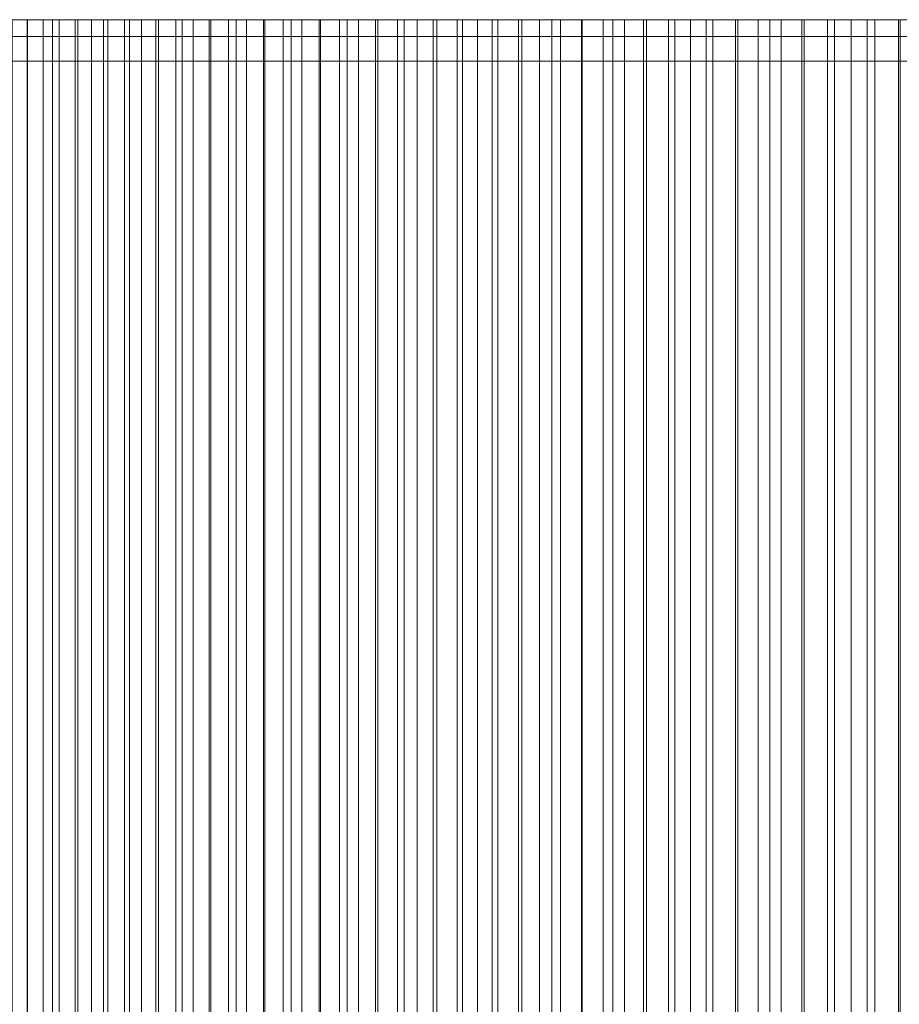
# Model space of a CAD drawing. Header units: centimetres. Extents: x -72 to 74, y -14 to 13.
# Tile 30 of 61: x -13.34 to -11.55, y 11.3 to 13.3. Entities that reach past the tile are written whole.
import ezdxf

# ---------------------------------------------------------------- set-up
doc = ezdxf.new("R2010")
doc.units = ezdxf.units.CM
doc.header["$LTSCALE"] = 2.54
doc.layers.add('Lucido design-1', color=7, linetype='Continuous')

# ---------------------------------------------------------------- blocks, each defined once
blk = doc.blocks.new('Gruppo-2-1')
at = {"color": 230, "linetype": 'Continuous', "lineweight": 9}
for points, invisible_edges in [([(-14.5734, 13.3, -57.895), (29.3447, 13.3, -58.895), (-15.5734, 13.3, -58.895), (-14.5734, 13.3, -57.895)], 13), ([(-14.5734, 13.3, -57.895), (29.3447, 13.3, -57.895), (29.3447, 13.3, -58.895), (-14.5734, 13.3, -57.895)], 12), ([(-14.2632, 13.3, 106.83), (-14.0613, 13.3, 107.618), (-13.1894, 13.3, 107.0024), (-14.2632, 13.3, 106.83)], 15), ([(-14.2632, 13.3, 106.83), (-13.1894, 13.3, 107.0024), (-13.2224, 13.3, 106.873), (-14.2632, 13.3, 106.83)], 13), ([(-14.2632, 13.3, 106.83), (-13.2224, 13.3, 106.873), (-13.255, 13.3, 106.7435), (-14.2632, 13.3, 106.83)], 13), ([(-14.2632, 13.3, 106.83), (-13.255, 13.3, 106.7435), (-13.2873, 13.3, 106.614), (-14.2632, 13.3, 106.83)], 13), ([(-14.2632, 13.3, 106.83), (-13.2873, 13.3, 106.614), (-13.3191, 13.3, 106.4843), (-14.2632, 13.3, 106.83)], 13), ([(-14.2632, 13.3, 106.83), (-13.3191, 13.3, 106.4843), (-13.3506, 13.3, 106.3545), (-14.2632, 13.3, 106.83)], 13), ([(-14.0613, 13.3, 107.618), (-13.8002, 13.3, 108.5585), (-12.983, 13.3, 107.7765), (-14.0613, 13.3, 107.618)], 15), ([(-14.0613, 13.3, 107.618), (-12.983, 13.3, 107.7765), (-13.0184, 13.3, 107.6478), (-14.0613, 13.3, 107.618)], 13), ([(-14.0613, 13.3, 107.618), (-13.0184, 13.3, 107.6478), (-13.0533, 13.3, 107.5189), (-14.0613, 13.3, 107.618)], 13), ([(-14.0613, 13.3, 107.618), (-13.0533, 13.3, 107.5189), (-13.0879, 13.3, 107.3899), (-14.0613, 13.3, 107.618)], 13), ([(-14.0613, 13.3, 107.618), (-13.0879, 13.3, 107.3899), (-13.1221, 13.3, 107.2609), (-14.0613, 13.3, 107.618)], 13), ([(-14.0613, 13.3, 107.618), (-13.1221, 13.3, 107.2609), (-13.156, 13.3, 107.1317), (-14.0613, 13.3, 107.618)], 13), ([(-14.0613, 13.3, 107.618), (-13.156, 13.3, 107.1317), (-13.1894, 13.3, 107.0024), (-14.0613, 13.3, 107.618)], 13), ([(-13.8002, 13.3, 108.5585), (-13.6149, 13.3, 109.1823), (-12.7625, 13.3, 108.5467), (-13.8002, 13.3, 108.5585)], 15), ([(-13.8002, 13.3, 108.5585), (-12.7625, 13.3, 108.5467), (-12.8002, 13.3, 108.4186), (-13.8002, 13.3, 108.5585)], 13), ([(-13.8002, 13.3, 108.5585), (-12.8002, 13.3, 108.4186), (-12.8376, 13.3, 108.2904), (-13.8002, 13.3, 108.5585)], 13), ([(-13.8002, 13.3, 108.5585), (-12.8376, 13.3, 108.2904), (-12.8745, 13.3, 108.1621), (-13.8002, 13.3, 108.5585)], 13), ([(-13.8002, 13.3, 108.5585), (-12.8745, 13.3, 108.1621), (-12.9111, 13.3, 108.0337), (-13.8002, 13.3, 108.5585)], 13), ([(-13.8002, 13.3, 108.5585), (-12.9111, 13.3, 108.0337), (-12.9472, 13.3, 107.9052), (-13.8002, 13.3, 108.5585)], 13), ([(-13.8002, 13.3, 108.5585), (-12.9472, 13.3, 107.9052), (-12.983, 13.3, 107.7765), (-13.8002, 13.3, 108.5585)], 13), ([(-13.6149, 13.3, 109.1823), (-13.5188, 13.3, 109.4931), (-13.32, 13.3, 110.1127), (-13.6149, 13.3, 109.1823)], 15), ([(-13.6149, 13.3, 109.1823), (-13.32, 13.3, 110.1127), (-12.5281, 13.3, 109.3128), (-13.6149, 13.3, 109.1823)], 15), ([(-13.6149, 13.3, 109.1823), (-12.5281, 13.3, 109.3128), (-12.5681, 13.3, 109.1854), (-13.6149, 13.3, 109.1823)], 13), ([(-13.6149, 13.3, 109.1823), (-12.5681, 13.3, 109.1854), (-12.6078, 13.3, 109.0579), (-13.6149, 13.3, 109.1823)], 13), ([(-13.6149, 13.3, 109.1823), (-12.6078, 13.3, 109.0579), (-12.6471, 13.3, 108.9303), (-13.6149, 13.3, 109.1823)], 13), ([(-13.6149, 13.3, 109.1823), (-12.6471, 13.3, 108.9303), (-12.6859, 13.3, 108.8026), (-13.6149, 13.3, 109.1823)], 13), ([(-13.6149, 13.3, 109.1823), (-12.6859, 13.3, 108.8026), (-12.7244, 13.3, 108.6747), (-13.6149, 13.3, 109.1823)], 13), ([(-13.6149, 13.3, 109.1823), (-12.7244, 13.3, 108.6747), (-12.7625, 13.3, 108.5467), (-13.6149, 13.3, 109.1823)], 13), ([(-13.5188, 13.3, 109.4931), (-13.4205, 13.3, 109.8033), (-13.32, 13.3, 110.1127), (-13.5188, 13.3, 109.4931)], 15), ([(-13.4205, 13.3, 109.8033), (-13.3705, 13.3, 109.9581), (-13.32, 13.3, 110.1127), (-13.4205, 13.3, 109.8033)], 12), ([(-13.32, 13.3, 110.1127), (-13.2689, 13.3, 110.2672), (-13.2172, 13.3, 110.4215), (-13.32, 13.3, 110.1127)], 12), ([(-13.32, 13.3, 110.1127), (-13.2172, 13.3, 110.4215), (-13.0589, 13.3, 110.8831), (-13.32, 13.3, 110.1127)], 15), ([(-13.32, 13.3, 110.1127), (-13.0589, 13.3, 110.8831), (-12.237, 13.3, 110.201), (-13.32, 13.3, 110.1127)], 15), ([(-13.32, 13.3, 110.1127), (-12.237, 13.3, 110.201), (-12.2797, 13.3, 110.0745), (-13.32, 13.3, 110.1127)], 13), ([(-13.32, 13.3, 110.1127), (-12.2797, 13.3, 110.0745), (-12.3221, 13.3, 109.9479), (-13.32, 13.3, 110.1127)], 13), ([(-13.32, 13.3, 110.1127), (-12.3221, 13.3, 109.9479), (-12.3641, 13.3, 109.8211), (-13.32, 13.3, 110.1127)], 13), ([(-13.32, 13.3, 110.1127), (-12.3641, 13.3, 109.8211), (-12.4056, 13.3, 109.6942), (-13.32, 13.3, 110.1127)], 13), ([(-13.32, 13.3, 110.1127), (-12.4056, 13.3, 109.6942), (-12.4468, 13.3, 109.5672), (-13.32, 13.3, 110.1127)], 13), ([(-13.32, 13.3, 110.1127), (-12.4468, 13.3, 109.5672), (-12.4877, 13.3, 109.4401), (-13.32, 13.3, 110.1127)], 13), ([(-13.32, 13.3, 110.1127), (-12.4877, 13.3, 109.4401), (-12.5281, 13.3, 109.3128), (-13.32, 13.3, 110.1127)], 13), ([(-13.2172, 13.3, 110.4215), (-13.165, 13.3, 110.5755), (-13.1122, 13.3, 110.7294), (-13.2172, 13.3, 110.4215)], 12), ([(-13.2172, 13.3, 110.4215), (-13.1122, 13.3, 110.7294), (-13.0589, 13.3, 110.8831), (-13.2172, 13.3, 110.4215)], 13), ([(-13.0589, 13.3, 110.8831), (-13.005, 13.3, 111.0366), (-12.9505, 13.3, 111.1899), (-13.0589, 13.3, 110.8831)], 12), ([(-13.0589, 13.3, 110.8831), (-12.9505, 13.3, 111.1899), (-12.84, 13.3, 111.4959), (-13.0589, 13.3, 110.8831)], 15), ([(-13.0589, 13.3, 110.8831), (-12.84, 13.3, 111.4959), (-12.7272, 13.3, 111.8011), (-13.0589, 13.3, 110.8831)], 15), ([(-13.0589, 13.3, 110.8831), (-12.7272, 13.3, 111.8011), (-11.9725, 13.3, 110.9572), (-13.0589, 13.3, 110.8831)], 15), ([(-13.0589, 13.3, 110.8831), (-11.9725, 13.3, 110.9572), (-12.0176, 13.3, 110.8315), (-13.0589, 13.3, 110.8831)], 13), ([(-13.0589, 13.3, 110.8831), (-12.0176, 13.3, 110.8315), (-12.0622, 13.3, 110.7057), (-13.0589, 13.3, 110.8831)], 13), ([(-13.0589, 13.3, 110.8831), (-12.0622, 13.3, 110.7057), (-12.1065, 13.3, 110.5797), (-13.0589, 13.3, 110.8831)], 13), ([(-13.0589, 13.3, 110.8831), (-12.1065, 13.3, 110.5797), (-12.1504, 13.3, 110.4536), (-13.0589, 13.3, 110.8831)], 13), ([(-13.0589, 13.3, 110.8831), (-12.1504, 13.3, 110.4536), (-12.1939, 13.3, 110.3274), (-13.0589, 13.3, 110.8831)], 13), ([(-13.0589, 13.3, 110.8831), (-12.1939, 13.3, 110.3274), (-12.237, 13.3, 110.201), (-13.0589, 13.3, 110.8831)], 13), ([(-12.9505, 13.3, 111.1899), (-12.8955, 13.3, 111.343), (-12.84, 13.3, 111.4959), (-12.9505, 13.3, 111.1899)], 12), ([(-12.84, 13.3, 111.4959), (-12.7839, 13.3, 111.6486), (-12.7272, 13.3, 111.8011), (-12.84, 13.3, 111.4959)], 12), ([(-12.7272, 13.3, 111.8011), (-12.67, 13.3, 111.9534), (-12.6123, 13.3, 112.1055), (-12.7272, 13.3, 111.8011)], 12), ([(-12.7272, 13.3, 111.8011), (-12.6123, 13.3, 112.1055), (-12.554, 13.3, 112.2574), (-12.7272, 13.3, 111.8011)], 13), ([(-12.7272, 13.3, 111.8011), (-12.554, 13.3, 112.2574), (-12.4357, 13.3, 112.5605), (-12.7272, 13.3, 111.8011)], 15), ([(-12.7272, 13.3, 111.8011), (-12.4357, 13.3, 112.5605), (-11.6467, 13.3, 111.8333), (-12.7272, 13.3, 111.8011)], 15), ([(-12.7272, 13.3, 111.8011), (-11.6467, 13.3, 111.8333), (-11.6943, 13.3, 111.7085), (-12.7272, 13.3, 111.8011)], 13), ([(-12.7272, 13.3, 111.8011), (-11.6943, 13.3, 111.7085), (-11.7417, 13.3, 111.5837), (-12.7272, 13.3, 111.8011)], 13), ([(-12.7272, 13.3, 111.8011), (-11.7417, 13.3, 111.5837), (-11.7886, 13.3, 111.4587), (-12.7272, 13.3, 111.8011)], 13), ([(-12.7272, 13.3, 111.8011), (-11.7886, 13.3, 111.4587), (-11.8352, 13.3, 111.3335), (-12.7272, 13.3, 111.8011)], 13), ([(-12.7272, 13.3, 111.8011), (-11.8352, 13.3, 111.3335), (-11.8813, 13.3, 111.2082), (-12.7272, 13.3, 111.8011)], 13), ([(-12.7272, 13.3, 111.8011), (-11.8813, 13.3, 111.2082), (-11.9271, 13.3, 111.0828), (-12.7272, 13.3, 111.8011)], 13), ([(-12.7272, 13.3, 111.8011), (-11.9271, 13.3, 111.0828), (-11.9725, 13.3, 110.9572), (-12.7272, 13.3, 111.8011)], 13), ([(-12.554, 13.3, 112.2574), (-12.4951, 13.3, 112.4091), (-12.4357, 13.3, 112.5605), (-12.554, 13.3, 112.2574)], 12), ([(-12.4357, 13.3, 112.5605), (-12.3758, 13.3, 112.7117), (-12.2542, 13.3, 113.0136), (-12.4357, 13.3, 112.5605)], 14), ([(-12.4357, 13.3, 112.5605), (-12.2542, 13.3, 113.0136), (-12.0046, 13.3, 113.6145), (-12.4357, 13.3, 112.5605)], 15), ([(-12.4357, 13.3, 112.5605), (-12.0046, 13.3, 113.6145), (-11.3022, 13.3, 112.7022), (-12.4357, 13.3, 112.5605)], 15), ([(-12.4357, 13.3, 112.5605), (-11.3022, 13.3, 112.7022), (-11.3526, 13.3, 112.5785), (-12.4357, 13.3, 112.5605)], 13), ([(-12.4357, 13.3, 112.5605), (-11.3526, 13.3, 112.5785), (-11.4025, 13.3, 112.4546), (-12.4357, 13.3, 112.5605)], 13), ([(-12.4357, 13.3, 112.5605), (-11.4025, 13.3, 112.4546), (-11.4521, 13.3, 112.3307), (-12.4357, 13.3, 112.5605)], 13), ([(-12.4357, 13.3, 112.5605), (-11.4521, 13.3, 112.3307), (-11.5013, 13.3, 112.2065), (-12.4357, 13.3, 112.5605)], 13), ([(-12.4357, 13.3, 112.5605), (-11.5013, 13.3, 112.2065), (-11.5501, 13.3, 112.0823), (-12.4357, 13.3, 112.5605)], 13), ([(-12.4357, 13.3, 112.5605), (-11.5501, 13.3, 112.0823), (-11.5986, 13.3, 111.9578), (-12.4357, 13.3, 112.5605)], 13), ([(-12.4357, 13.3, 112.5605), (-11.5986, 13.3, 111.9578), (-11.6467, 13.3, 111.8333), (-12.4357, 13.3, 112.5605)], 13), ([(-12.3758, 13.3, 112.7117), (-12.3153, 13.3, 112.8628), (-12.2542, 13.3, 113.0136), (-12.3758, 13.3, 112.7117)], 12), ([(-12.2542, 13.3, 113.0136), (-12.1927, 13.3, 113.1641), (-12.1305, 13.3, 113.3145), (-12.2542, 13.3, 113.0136)], 12), ([(-12.2542, 13.3, 113.0136), (-12.1305, 13.3, 113.3145), (-12.0046, 13.3, 113.6145), (-12.2542, 13.3, 113.0136)], 15), ([(-12.1305, 13.3, 113.3145), (-12.0679, 13.3, 113.4646), (-12.0046, 13.3, 113.6145), (-12.1305, 13.3, 113.3145)], 12), ([(-12.0046, 13.3, 113.6145), (-11.9409, 13.3, 113.7642), (-11.8118, 13.3, 114.0628), (-12.0046, 13.3, 113.6145)], 14), ([(-12.0046, 13.3, 113.6145), (-11.8118, 13.3, 114.0628), (-11.547, 13.3, 114.6573), (-12.0046, 13.3, 113.6145)], 15), ([(-12.0046, 13.3, 113.6145), (-11.547, 13.3, 114.6573), (-10.8861, 13.3, 113.686), (-12.0046, 13.3, 113.6145)], 15), ([(-12.0046, 13.3, 113.6145), (-10.8861, 13.3, 113.686), (-10.9395, 13.3, 113.5635), (-12.0046, 13.3, 113.6145)], 13), ([(-12.0046, 13.3, 113.6145), (-10.9395, 13.3, 113.5635), (-10.9924, 13.3, 113.441), (-12.0046, 13.3, 113.6145)], 13), ([(-12.0046, 13.3, 113.6145), (-10.9924, 13.3, 113.441), (-11.045, 13.3, 113.3182), (-12.0046, 13.3, 113.6145)], 13), ([(-12.0046, 13.3, 113.6145), (-11.045, 13.3, 113.3182), (-11.0972, 13.3, 113.1953), (-12.0046, 13.3, 113.6145)], 13), ([(-12.0046, 13.3, 113.6145), (-11.0972, 13.3, 113.1953), (-11.149, 13.3, 113.0723), (-12.0046, 13.3, 113.6145)], 13), ([(-12.0046, 13.3, 113.6145), (-11.149, 13.3, 113.0723), (-11.2005, 13.3, 112.949), (-12.0046, 13.3, 113.6145)], 13), ([(-12.0046, 13.3, 113.6145), (-11.2005, 13.3, 112.949), (-11.2515, 13.3, 112.8257), (-12.0046, 13.3, 113.6145)], 13), ([(-12.0046, 13.3, 113.6145), (-11.2515, 13.3, 112.8257), (-11.3022, 13.3, 112.7022), (-12.0046, 13.3, 113.6145)], 13), ([(-11.9409, 13.3, 113.7642), (-11.8766, 13.3, 113.9136), (-11.8118, 13.3, 114.0628), (-11.9409, 13.3, 113.7642)], 12), ([(-11.8118, 13.3, 114.0628), (-11.7464, 13.3, 114.2118), (-11.6805, 13.3, 114.3606), (-11.8118, 13.3, 114.0628)], 12), ([(-11.8118, 13.3, 114.0628), (-11.6805, 13.3, 114.3606), (-11.547, 13.3, 114.6573), (-11.8118, 13.3, 114.0628)], 15), ([(-11.6805, 13.3, 114.3606), (-11.614, 13.3, 114.5091), (-11.547, 13.3, 114.6573), (-11.6805, 13.3, 114.3606)], 12), ([(-14.5734, 13.2658, 96.0359), (-14.2831, 13.2658, 101.0988), (-12.2797, 13.2658, 110.0745), (-14.5734, 13.2658, 96.0359)], 15), ([(-14.5734, 13.2658, 96.0359), (-12.2797, 13.2658, 110.0745), (-2.4276, 13.2658, 126.4085), (-14.5734, 13.2658, 96.0359)], 15), ([(-14.5734, 13.2658, 96.0359), (-2.4276, 13.2658, 126.4085), (35.8883, 13.2658, 139.5837), (-14.5734, 13.2658, 96.0359)], 15), ([(-14.5734, 13.2658, 96.0359), (35.8883, 13.2658, 139.5837), (73.3955, 13.2658, 95.1085), (-14.5734, 13.2658, 96.0359)], 15), ([(-14.5734, 13.2658, -57.895), (-14.5734, 13.2658, 96.0359), (73.3955, 13.2658, 95.1085), (-14.5734, 13.2658, -57.895)], 14), ([(-14.5734, 13.2658, -57.895), (73.3955, 13.2658, 95.1085), (73.3955, 13.2658, -57.895), (-14.5734, 13.2658, -57.895)], 9), ([(-14.2831, 13.2658, 101.0988), (-13.6159, 13.2658, 105.1825), (-12.2797, 13.2658, 110.0745), (-14.2831, 13.2658, 101.0988)], 15), ([(-13.6159, 13.2658, 105.1825), (-13.3816, 13.2658, 106.2247), (-13.1894, 13.2658, 107.0024), (-13.6159, 13.2658, 105.1825)], 15), ([(-13.6159, 13.2658, 105.1825), (-13.1894, 13.2658, 107.0024), (-12.8376, 13.2658, 108.2904), (-13.6159, 13.2658, 105.1825)], 15), ([(-13.6159, 13.2658, 105.1825), (-12.8376, 13.2658, 108.2904), (-12.2797, 13.2658, 110.0745), (-13.6159, 13.2658, 105.1825)], 15), ([(-13.3816, 13.2658, 106.2247), (-13.3506, 13.2658, 106.3545), (-13.2873, 13.2658, 106.614), (-13.3816, 13.2658, 106.2247)], 14), ([(-13.3816, 13.2658, 106.2247), (-13.2873, 13.2658, 106.614), (-13.1894, 13.2658, 107.0024), (-13.3816, 13.2658, 106.2247)], 15), ([(-13.3506, 13.2658, 106.3545), (-13.3191, 13.2658, 106.4843), (-13.2873, 13.2658, 106.614), (-13.3506, 13.2658, 106.3545)], 12), ([(-13.2873, 13.2658, 106.614), (-13.255, 13.2658, 106.7435), (-13.1894, 13.2658, 107.0024), (-13.2873, 13.2658, 106.614)], 14), ([(-13.255, 13.2658, 106.7435), (-13.2224, 13.2658, 106.873), (-13.1894, 13.2658, 107.0024), (-13.255, 13.2658, 106.7435)], 12), ([(-13.1894, 13.2658, 107.0024), (-13.156, 13.2658, 107.1317), (-13.0879, 13.2658, 107.3899), (-13.1894, 13.2658, 107.0024)], 14), ([(-13.1894, 13.2658, 107.0024), (-13.0879, 13.2658, 107.3899), (-12.983, 13.2658, 107.7765), (-13.1894, 13.2658, 107.0024)], 15), ([(-13.1894, 13.2658, 107.0024), (-12.983, 13.2658, 107.7765), (-12.8376, 13.2658, 108.2904), (-13.1894, 13.2658, 107.0024)], 15), ([(-13.156, 13.2658, 107.1317), (-13.1221, 13.2658, 107.2609), (-13.0879, 13.2658, 107.3899), (-13.156, 13.2658, 107.1317)], 12), ([(-13.0879, 13.2658, 107.3899), (-13.0533, 13.2658, 107.5189), (-12.983, 13.2658, 107.7765), (-13.0879, 13.2658, 107.3899)], 14), ([(-13.0533, 13.2658, 107.5189), (-13.0184, 13.2658, 107.6478), (-12.983, 13.2658, 107.7765), (-13.0533, 13.2658, 107.5189)], 12), ([(-12.983, 13.2658, 107.7765), (-12.9472, 13.2658, 107.9052), (-12.9111, 13.2658, 108.0337), (-12.983, 13.2658, 107.7765)], 12), ([(-12.983, 13.2658, 107.7765), (-12.9111, 13.2658, 108.0337), (-12.8376, 13.2658, 108.2904), (-12.983, 13.2658, 107.7765)], 15), ([(-12.9111, 13.2658, 108.0337), (-12.8745, 13.2658, 108.1621), (-12.8376, 13.2658, 108.2904), (-12.9111, 13.2658, 108.0337)], 12), ([(-12.8376, 13.2658, 108.2904), (-12.8002, 13.2658, 108.4186), (-12.7625, 13.2658, 108.5467), (-12.8376, 13.2658, 108.2904)], 12), ([(-12.8376, 13.2658, 108.2904), (-12.7625, 13.2658, 108.5467), (-12.7244, 13.2658, 108.6747), (-12.8376, 13.2658, 108.2904)], 13), ([(-12.8376, 13.2658, 108.2904), (-12.7244, 13.2658, 108.6747), (-12.6078, 13.2658, 109.0579), (-12.8376, 13.2658, 108.2904)], 15), ([(-12.8376, 13.2658, 108.2904), (-12.6078, 13.2658, 109.0579), (-12.2797, 13.2658, 110.0745), (-12.8376, 13.2658, 108.2904)], 15), ([(-12.7244, 13.2658, 108.6747), (-12.6859, 13.2658, 108.8026), (-12.6471, 13.2658, 108.9303), (-12.7244, 13.2658, 108.6747)], 12), ([(-12.7244, 13.2658, 108.6747), (-12.6471, 13.2658, 108.9303), (-12.6078, 13.2658, 109.0579), (-12.7244, 13.2658, 108.6747)], 13), ([(-12.6078, 13.2658, 109.0579), (-12.5681, 13.2658, 109.1854), (-12.5281, 13.2658, 109.3128), (-12.6078, 13.2658, 109.0579)], 12), ([(-12.6078, 13.2658, 109.0579), (-12.5281, 13.2658, 109.3128), (-12.4468, 13.2658, 109.5672), (-12.6078, 13.2658, 109.0579)], 15), ([(-12.6078, 13.2658, 109.0579), (-12.4468, 13.2658, 109.5672), (-12.2797, 13.2658, 110.0745), (-12.6078, 13.2658, 109.0579)], 15), ([(-12.5281, 13.2658, 109.3128), (-12.4877, 13.2658, 109.4401), (-12.4468, 13.2658, 109.5672), (-12.5281, 13.2658, 109.3128)], 12), ([(-12.4468, 13.2658, 109.5672), (-12.4056, 13.2658, 109.6942), (-12.3641, 13.2658, 109.8211), (-12.4468, 13.2658, 109.5672)], 12), ([(-12.4468, 13.2658, 109.5672), (-12.3641, 13.2658, 109.8211), (-12.2797, 13.2658, 110.0745), (-12.4468, 13.2658, 109.5672)], 15), ([(-12.3641, 13.2658, 109.8211), (-12.3221, 13.2658, 109.9479), (-12.2797, 13.2658, 110.0745), (-12.3641, 13.2658, 109.8211)], 12), ([(-12.2797, 13.2658, 110.0745), (-12.237, 13.2658, 110.201), (-12.1939, 13.2658, 110.3274), (-12.2797, 13.2658, 110.0745)], 12), ([(-12.2797, 13.2658, 110.0745), (-12.1939, 13.2658, 110.3274), (-12.1504, 13.2658, 110.4536), (-12.2797, 13.2658, 110.0745)], 13), ([(-12.2797, 13.2658, 110.0745), (-12.1504, 13.2658, 110.4536), (-12.0622, 13.2658, 110.7057), (-12.2797, 13.2658, 110.0745)], 15), ([(-12.2797, 13.2658, 110.0745), (-12.0622, 13.2658, 110.7057), (-11.7417, 13.2658, 111.5837), (-12.2797, 13.2658, 110.0745)], 15), ([(-12.2797, 13.2658, 110.0745), (-11.7417, 13.2658, 111.5837), (-11.045, 13.2658, 113.3182), (-12.2797, 13.2658, 110.0745)], 15), ([(-12.2797, 13.2658, 110.0745), (-11.045, 13.2658, 113.3182), (-9.9829, 13.2658, 115.6218), (-12.2797, 13.2658, 110.0745)], 15), ([(-12.2797, 13.2658, 110.0745), (-9.9829, 13.2658, 115.6218), (-7.9707, 13.2658, 119.2374), (-12.2797, 13.2658, 110.0745)], 15), ([(-12.2797, 13.2658, 110.0745), (-7.9707, 13.2658, 119.2374), (-2.4276, 13.2658, 126.4085), (-12.2797, 13.2658, 110.0745)], 15), ([(-12.1504, 13.2658, 110.4536), (-12.1065, 13.2658, 110.5797), (-12.0622, 13.2658, 110.7057), (-12.1504, 13.2658, 110.4536)], 12), ([(-12.0622, 13.2658, 110.7057), (-12.0176, 13.2658, 110.8315), (-11.9725, 13.2658, 110.9572), (-12.0622, 13.2658, 110.7057)], 12), ([(-12.0622, 13.2658, 110.7057), (-11.9725, 13.2658, 110.9572), (-11.8813, 13.2658, 111.2082), (-12.0622, 13.2658, 110.7057)], 15), ([(-12.0622, 13.2658, 110.7057), (-11.8813, 13.2658, 111.2082), (-11.7417, 13.2658, 111.5837), (-12.0622, 13.2658, 110.7057)], 15), ([(-11.9725, 13.2658, 110.9572), (-11.9271, 13.2658, 111.0828), (-11.8813, 13.2658, 111.2082), (-11.9725, 13.2658, 110.9572)], 12), ([(-11.8813, 13.2658, 111.2082), (-11.8352, 13.2658, 111.3335), (-11.7886, 13.2658, 111.4587), (-11.8813, 13.2658, 111.2082)], 12), ([(-11.8813, 13.2658, 111.2082), (-11.7886, 13.2658, 111.4587), (-11.7417, 13.2658, 111.5837), (-11.8813, 13.2658, 111.2082)], 13), ([(-11.7417, 13.2658, 111.5837), (-11.6943, 13.2658, 111.7085), (-11.6467, 13.2658, 111.8333), (-11.7417, 13.2658, 111.5837)], 12), ([(-11.7417, 13.2658, 111.5837), (-11.6467, 13.2658, 111.8333), (-11.5501, 13.2658, 112.0823), (-11.7417, 13.2658, 111.5837)], 15), ([(-11.7417, 13.2658, 111.5837), (-11.5501, 13.2658, 112.0823), (-11.4025, 13.2658, 112.4546), (-11.7417, 13.2658, 111.5837)], 15), ([(-11.7417, 13.2658, 111.5837), (-11.4025, 13.2658, 112.4546), (-11.045, 13.2658, 113.3182), (-11.7417, 13.2658, 111.5837)], 15), ([(-11.6467, 13.2658, 111.8333), (-11.5986, 13.2658, 111.9578), (-11.5501, 13.2658, 112.0823), (-11.6467, 13.2658, 111.8333)], 12), ([(-11.5501, 13.2658, 112.0823), (-11.5013, 13.2658, 112.2065), (-11.4521, 13.2658, 112.3307), (-11.5501, 13.2658, 112.0823)], 12), ([(-11.5501, 13.2658, 112.0823), (-11.4521, 13.2658, 112.3307), (-11.4025, 13.2658, 112.4546), (-11.5501, 13.2658, 112.0823)], 13), ([(-14.5734, 13.2158, 96.0359), (-14.2831, 13.2158, 101.0988), (-12.2797, 13.2158, 110.0745), (-14.5734, 13.2158, 96.0359)], 15), ([(-14.5734, 13.2158, 96.0359), (-12.2797, 13.2158, 110.0745), (-2.4276, 13.2158, 126.4085), (-14.5734, 13.2158, 96.0359)], 15), ([(-14.5734, 13.2158, 96.0359), (-2.4276, 13.2158, 126.4085), (35.8883, 13.2158, 139.5837), (-14.5734, 13.2158, 96.0359)], 15), ([(-14.5734, 13.2158, 96.0359), (35.8883, 13.2158, 139.5837), (73.3955, 13.2158, 95.1085), (-14.5734, 13.2158, 96.0359)], 15), ([(-14.5734, 13.2158, -57.895), (-14.5734, 13.2158, 96.0359), (73.3955, 13.2158, 95.1085), (-14.5734, 13.2158, -57.895)], 14), ([(-14.5734, 13.2158, -57.895), (73.3955, 13.2158, 95.1085), (73.3955, 13.2158, -57.895), (-14.5734, 13.2158, -57.895)], 9), ([(-14.2831, 13.2158, 101.0988), (-13.6159, 13.2158, 105.1825), (-12.2797, 13.2158, 110.0745), (-14.2831, 13.2158, 101.0988)], 15), ([(-13.6159, 13.2158, 105.1825), (-13.3816, 13.2158, 106.2247), (-13.1894, 13.2158, 107.0024), (-13.6159, 13.2158, 105.1825)], 15), ([(-13.6159, 13.2158, 105.1825), (-13.1894, 13.2158, 107.0024), (-12.8376, 13.2158, 108.2904), (-13.6159, 13.2158, 105.1825)], 15), ([(-13.6159, 13.2158, 105.1825), (-12.8376, 13.2158, 108.2904), (-12.2797, 13.2158, 110.0745), (-13.6159, 13.2158, 105.1825)], 15), ([(-13.3816, 13.2158, 106.2247), (-13.3506, 13.2158, 106.3545), (-13.2873, 13.2158, 106.614), (-13.3816, 13.2158, 106.2247)], 14), ([(-13.3816, 13.2158, 106.2247), (-13.2873, 13.2158, 106.614), (-13.1894, 13.2158, 107.0024), (-13.3816, 13.2158, 106.2247)], 15), ([(-13.3506, 13.2158, 106.3545), (-13.3191, 13.2158, 106.4843), (-13.2873, 13.2158, 106.614), (-13.3506, 13.2158, 106.3545)], 12), ([(-13.2873, 13.2158, 106.614), (-13.255, 13.2158, 106.7435), (-13.1894, 13.2158, 107.0024), (-13.2873, 13.2158, 106.614)], 14), ([(-13.255, 13.2158, 106.7435), (-13.2224, 13.2158, 106.873), (-13.1894, 13.2158, 107.0024), (-13.255, 13.2158, 106.7435)], 12), ([(-13.1894, 13.2158, 107.0024), (-13.156, 13.2158, 107.1317), (-13.0879, 13.2158, 107.3899), (-13.1894, 13.2158, 107.0024)], 14), ([(-13.1894, 13.2158, 107.0024), (-13.0879, 13.2158, 107.3899), (-12.983, 13.2158, 107.7765), (-13.1894, 13.2158, 107.0024)], 15), ([(-13.1894, 13.2158, 107.0024), (-12.983, 13.2158, 107.7765), (-12.8376, 13.2158, 108.2904), (-13.1894, 13.2158, 107.0024)], 15), ([(-13.156, 13.2158, 107.1317), (-13.1221, 13.2158, 107.2609), (-13.0879, 13.2158, 107.3899), (-13.156, 13.2158, 107.1317)], 12), ([(-13.0879, 13.2158, 107.3899), (-13.0533, 13.2158, 107.5189), (-12.983, 13.2158, 107.7765), (-13.0879, 13.2158, 107.3899)], 14), ([(-13.0533, 13.2158, 107.5189), (-13.0184, 13.2158, 107.6478), (-12.983, 13.2158, 107.7765), (-13.0533, 13.2158, 107.5189)], 12), ([(-12.983, 13.2158, 107.7765), (-12.9472, 13.2158, 107.9052), (-12.9111, 13.2158, 108.0337), (-12.983, 13.2158, 107.7765)], 12), ([(-12.983, 13.2158, 107.7765), (-12.9111, 13.2158, 108.0337), (-12.8376, 13.2158, 108.2904), (-12.983, 13.2158, 107.7765)], 15), ([(-12.9111, 13.2158, 108.0337), (-12.8745, 13.2158, 108.1621), (-12.8376, 13.2158, 108.2904), (-12.9111, 13.2158, 108.0337)], 12), ([(-12.8376, 13.2158, 108.2904), (-12.8002, 13.2158, 108.4186), (-12.7625, 13.2158, 108.5467), (-12.8376, 13.2158, 108.2904)], 12), ([(-12.8376, 13.2158, 108.2904), (-12.7625, 13.2158, 108.5467), (-12.7244, 13.2158, 108.6747), (-12.8376, 13.2158, 108.2904)], 13), ([(-12.8376, 13.2158, 108.2904), (-12.7244, 13.2158, 108.6747), (-12.6078, 13.2158, 109.0579), (-12.8376, 13.2158, 108.2904)], 15), ([(-12.8376, 13.2158, 108.2904), (-12.6078, 13.2158, 109.0579), (-12.2797, 13.2158, 110.0745), (-12.8376, 13.2158, 108.2904)], 15), ([(-12.7244, 13.2158, 108.6747), (-12.6859, 13.2158, 108.8026), (-12.6471, 13.2158, 108.9303), (-12.7244, 13.2158, 108.6747)], 12), ([(-12.7244, 13.2158, 108.6747), (-12.6471, 13.2158, 108.9303), (-12.6078, 13.2158, 109.0579), (-12.7244, 13.2158, 108.6747)], 13), ([(-12.6078, 13.2158, 109.0579), (-12.5681, 13.2158, 109.1854), (-12.5281, 13.2158, 109.3128), (-12.6078, 13.2158, 109.0579)], 12), ([(-12.6078, 13.2158, 109.0579), (-12.5281, 13.2158, 109.3128), (-12.4468, 13.2158, 109.5672), (-12.6078, 13.2158, 109.0579)], 15), ([(-12.6078, 13.2158, 109.0579), (-12.4468, 13.2158, 109.5672), (-12.2797, 13.2158, 110.0745), (-12.6078, 13.2158, 109.0579)], 15), ([(-12.5281, 13.2158, 109.3128), (-12.4877, 13.2158, 109.4401), (-12.4468, 13.2158, 109.5672), (-12.5281, 13.2158, 109.3128)], 12), ([(-12.4468, 13.2158, 109.5672), (-12.4056, 13.2158, 109.6942), (-12.3641, 13.2158, 109.8211), (-12.4468, 13.2158, 109.5672)], 12), ([(-12.4468, 13.2158, 109.5672), (-12.3641, 13.2158, 109.8211), (-12.2797, 13.2158, 110.0745), (-12.4468, 13.2158, 109.5672)], 15), ([(-12.3641, 13.2158, 109.8211), (-12.3221, 13.2158, 109.9479), (-12.2797, 13.2158, 110.0745), (-12.3641, 13.2158, 109.8211)], 12), ([(-12.2797, 13.2158, 110.0745), (-12.237, 13.2158, 110.201), (-12.1939, 13.2158, 110.3274), (-12.2797, 13.2158, 110.0745)], 12), ([(-12.2797, 13.2158, 110.0745), (-12.1939, 13.2158, 110.3274), (-12.1504, 13.2158, 110.4536), (-12.2797, 13.2158, 110.0745)], 13), ([(-12.2797, 13.2158, 110.0745), (-12.1504, 13.2158, 110.4536), (-12.0622, 13.2158, 110.7057), (-12.2797, 13.2158, 110.0745)], 15), ([(-12.2797, 13.2158, 110.0745), (-12.0622, 13.2158, 110.7057), (-11.7417, 13.2158, 111.5837), (-12.2797, 13.2158, 110.0745)], 15), ([(-12.2797, 13.2158, 110.0745), (-11.7417, 13.2158, 111.5837), (-11.045, 13.2158, 113.3182), (-12.2797, 13.2158, 110.0745)], 15), ([(-12.2797, 13.2158, 110.0745), (-11.045, 13.2158, 113.3182), (-9.9829, 13.2158, 115.6218), (-12.2797, 13.2158, 110.0745)], 15), ([(-12.2797, 13.2158, 110.0745), (-9.9829, 13.2158, 115.6218), (-7.9707, 13.2158, 119.2374), (-12.2797, 13.2158, 110.0745)], 15), ([(-12.2797, 13.2158, 110.0745), (-7.9707, 13.2158, 119.2374), (-2.4276, 13.2158, 126.4085), (-12.2797, 13.2158, 110.0745)], 15), ([(-12.1504, 13.2158, 110.4536), (-12.1065, 13.2158, 110.5797), (-12.0622, 13.2158, 110.7057), (-12.1504, 13.2158, 110.4536)], 12), ([(-12.0622, 13.2158, 110.7057), (-12.0176, 13.2158, 110.8315), (-11.9725, 13.2158, 110.9572), (-12.0622, 13.2158, 110.7057)], 12), ([(-12.0622, 13.2158, 110.7057), (-11.9725, 13.2158, 110.9572), (-11.8813, 13.2158, 111.2082), (-12.0622, 13.2158, 110.7057)], 15), ([(-12.0622, 13.2158, 110.7057), (-11.8813, 13.2158, 111.2082), (-11.7417, 13.2158, 111.5837), (-12.0622, 13.2158, 110.7057)], 15), ([(-11.9725, 13.2158, 110.9572), (-11.9271, 13.2158, 111.0828), (-11.8813, 13.2158, 111.2082), (-11.9725, 13.2158, 110.9572)], 12), ([(-11.8813, 13.2158, 111.2082), (-11.8352, 13.2158, 111.3335), (-11.7886, 13.2158, 111.4587), (-11.8813, 13.2158, 111.2082)], 12), ([(-11.8813, 13.2158, 111.2082), (-11.7886, 13.2158, 111.4587), (-11.7417, 13.2158, 111.5837), (-11.8813, 13.2158, 111.2082)], 13), ([(-11.7417, 13.2158, 111.5837), (-11.6943, 13.2158, 111.7085), (-11.6467, 13.2158, 111.8333), (-11.7417, 13.2158, 111.5837)], 12), ([(-11.7417, 13.2158, 111.5837), (-11.6467, 13.2158, 111.8333), (-11.5501, 13.2158, 112.0823), (-11.7417, 13.2158, 111.5837)], 15), ([(-11.7417, 13.2158, 111.5837), (-11.5501, 13.2158, 112.0823), (-11.4025, 13.2158, 112.4546), (-11.7417, 13.2158, 111.5837)], 15), ([(-11.7417, 13.2158, 111.5837), (-11.4025, 13.2158, 112.4546), (-11.045, 13.2158, 113.3182), (-11.7417, 13.2158, 111.5837)], 15), ([(-11.6467, 13.2158, 111.8333), (-11.5986, 13.2158, 111.9578), (-11.5501, 13.2158, 112.0823), (-11.6467, 13.2158, 111.8333)], 12), ([(-11.5501, 13.2158, 112.0823), (-11.5013, 13.2158, 112.2065), (-11.4521, 13.2158, 112.3307), (-11.5501, 13.2158, 112.0823)], 12), ([(-11.5501, 13.2158, 112.0823), (-11.4521, 13.2158, 112.3307), (-11.4025, 13.2158, 112.4546), (-11.5501, 13.2158, 112.0823)], 13)]:
    blk.add_3dface(points, dxfattribs=dict(at, invisible_edges=invisible_edges))
for points in [[(-15.5734, 13.3, -58.895), (-15.5734, 9.3, -58.895), (29.3447, 9.3, -58.895), (29.3447, 13.3, -58.895)], [(29.3447, 13.3, -57.895), (29.3447, 9.3, -57.895), (-14.5734, 9.3, -57.895), (-14.5734, 13.3, -57.895)], [(-13.32, 13.3, 110.1127), (-13.32, 9.3, 110.1127), (-13.3705, 9.3, 109.9581), (-13.3705, 13.3, 109.9581)], [(-13.3506, 13.3, 106.3545), (-13.3506, 9.3, 106.3545), (-13.3191, 9.3, 106.4843), (-13.3191, 13.3, 106.4843)], [(-13.2689, 13.3, 110.2672), (-13.2689, 9.3, 110.2672), (-13.32, 9.3, 110.1127), (-13.32, 13.3, 110.1127)], [(-13.3191, 13.3, 106.4843), (-13.3191, 9.3, 106.4843), (-13.2873, 9.3, 106.614), (-13.2873, 13.3, 106.614)], [(-13.2873, 13.3, 106.614), (-13.2873, 9.3, 106.614), (-13.255, 9.3, 106.7435), (-13.255, 13.3, 106.7435)], [(-13.2172, 13.3, 110.4215), (-13.2172, 9.3, 110.4215), (-13.2689, 9.3, 110.2672), (-13.2689, 13.3, 110.2672)], [(-13.255, 13.3, 106.7435), (-13.255, 9.3, 106.7435), (-13.2224, 9.3, 106.873), (-13.2224, 13.3, 106.873)], [(-13.2224, 13.3, 106.873), (-13.2224, 9.3, 106.873), (-13.1894, 9.3, 107.0024), (-13.1894, 13.3, 107.0024)], [(-13.165, 13.3, 110.5755), (-13.165, 9.3, 110.5755), (-13.2172, 9.3, 110.4215), (-13.2172, 13.3, 110.4215)], [(-13.1894, 13.3, 107.0024), (-13.1894, 9.3, 107.0024), (-13.156, 9.3, 107.1317), (-13.156, 13.3, 107.1317)], [(-13.1122, 13.3, 110.7294), (-13.1122, 9.3, 110.7294), (-13.165, 9.3, 110.5755), (-13.165, 13.3, 110.5755)], [(-13.156, 13.3, 107.1317), (-13.156, 9.3, 107.1317), (-13.1221, 9.3, 107.2609), (-13.1221, 13.3, 107.2609)], [(-13.1221, 13.3, 107.2609), (-13.1221, 9.3, 107.2609), (-13.0879, 9.3, 107.3899), (-13.0879, 13.3, 107.3899)], [(-13.0589, 13.3, 110.8831), (-13.0589, 9.3, 110.8831), (-13.1122, 9.3, 110.7294), (-13.1122, 13.3, 110.7294)], [(-13.0879, 13.3, 107.3899), (-13.0879, 9.3, 107.3899), (-13.0533, 9.3, 107.5189), (-13.0533, 13.3, 107.5189)], [(-13.005, 13.3, 111.0366), (-13.005, 9.3, 111.0366), (-13.0589, 9.3, 110.8831), (-13.0589, 13.3, 110.8831)], [(-13.0533, 13.3, 107.5189), (-13.0533, 9.3, 107.5189), (-13.0184, 9.3, 107.6478), (-13.0184, 13.3, 107.6478)], [(-13.0184, 13.3, 107.6478), (-13.0184, 9.3, 107.6478), (-12.983, 9.3, 107.7765), (-12.983, 13.3, 107.7765)], [(-12.9505, 13.3, 111.1899), (-12.9505, 9.3, 111.1899), (-13.005, 9.3, 111.0366), (-13.005, 13.3, 111.0366)], [(-12.983, 13.3, 107.7765), (-12.983, 9.3, 107.7765), (-12.9472, 9.3, 107.9052), (-12.9472, 13.3, 107.9052)], [(-12.8955, 13.3, 111.343), (-12.8955, 9.3, 111.343), (-12.9505, 9.3, 111.1899), (-12.9505, 13.3, 111.1899)], [(-12.9472, 13.3, 107.9052), (-12.9472, 9.3, 107.9052), (-12.9111, 9.3, 108.0337), (-12.9111, 13.3, 108.0337)], [(-12.9111, 13.3, 108.0337), (-12.9111, 9.3, 108.0337), (-12.8745, 9.3, 108.1621), (-12.8745, 13.3, 108.1621)], [(-12.84, 13.3, 111.4959), (-12.84, 9.3, 111.4959), (-12.8955, 9.3, 111.343), (-12.8955, 13.3, 111.343)], [(-12.8745, 13.3, 108.1621), (-12.8745, 9.3, 108.1621), (-12.8376, 9.3, 108.2904), (-12.8376, 13.3, 108.2904)], [(-12.7839, 13.3, 111.6486), (-12.7839, 9.3, 111.6486), (-12.84, 9.3, 111.4959), (-12.84, 13.3, 111.4959)], [(-12.8376, 13.3, 108.2904), (-12.8376, 9.3, 108.2904), (-12.8002, 9.3, 108.4186), (-12.8002, 13.3, 108.4186)], [(-12.8002, 13.3, 108.4186), (-12.8002, 9.3, 108.4186), (-12.7625, 9.3, 108.5467), (-12.7625, 13.3, 108.5467)], [(-12.7272, 13.3, 111.8011), (-12.7272, 9.3, 111.8011), (-12.7839, 9.3, 111.6486), (-12.7839, 13.3, 111.6486)], [(-12.7625, 13.3, 108.5467), (-12.7625, 9.3, 108.5467), (-12.7244, 9.3, 108.6747), (-12.7244, 13.3, 108.6747)], [(-12.67, 13.3, 111.9534), (-12.67, 9.3, 111.9534), (-12.7272, 9.3, 111.8011), (-12.7272, 13.3, 111.8011)], [(-12.7244, 13.3, 108.6747), (-12.7244, 9.3, 108.6747), (-12.6859, 9.3, 108.8026), (-12.6859, 13.3, 108.8026)], [(-12.6859, 13.3, 108.8026), (-12.6859, 9.3, 108.8026), (-12.6471, 9.3, 108.9303), (-12.6471, 13.3, 108.9303)], [(-12.6123, 13.3, 112.1055), (-12.6123, 9.3, 112.1055), (-12.67, 9.3, 111.9534), (-12.67, 13.3, 111.9534)], [(-12.6471, 13.3, 108.9303), (-12.6471, 9.3, 108.9303), (-12.6078, 9.3, 109.0579), (-12.6078, 13.3, 109.0579)], [(-12.554, 13.3, 112.2574), (-12.554, 9.3, 112.2574), (-12.6123, 9.3, 112.1055), (-12.6123, 13.3, 112.1055)], [(-12.6078, 13.3, 109.0579), (-12.6078, 9.3, 109.0579), (-12.5681, 9.3, 109.1854), (-12.5681, 13.3, 109.1854)], [(-12.5681, 13.3, 109.1854), (-12.5681, 9.3, 109.1854), (-12.5281, 9.3, 109.3128), (-12.5281, 13.3, 109.3128)], [(-12.4951, 13.3, 112.4091), (-12.4951, 9.3, 112.4091), (-12.554, 9.3, 112.2574), (-12.554, 13.3, 112.2574)], [(-12.5281, 13.3, 109.3128), (-12.5281, 9.3, 109.3128), (-12.4877, 9.3, 109.4401), (-12.4877, 13.3, 109.4401)], [(-12.4357, 13.3, 112.5605), (-12.4357, 9.3, 112.5605), (-12.4951, 9.3, 112.4091), (-12.4951, 13.3, 112.4091)], [(-12.4877, 13.3, 109.4401), (-12.4877, 9.3, 109.4401), (-12.4468, 9.3, 109.5672), (-12.4468, 13.3, 109.5672)], [(-12.4468, 13.3, 109.5672), (-12.4468, 9.3, 109.5672), (-12.4056, 9.3, 109.6942), (-12.4056, 13.3, 109.6942)], [(-12.3758, 13.3, 112.7117), (-12.3758, 9.3, 112.7117), (-12.4357, 9.3, 112.5605), (-12.4357, 13.3, 112.5605)], [(-12.4056, 13.3, 109.6942), (-12.4056, 9.3, 109.6942), (-12.3641, 9.3, 109.8211), (-12.3641, 13.3, 109.8211)], [(-12.3153, 13.3, 112.8628), (-12.3153, 9.3, 112.8628), (-12.3758, 9.3, 112.7117), (-12.3758, 13.3, 112.7117)], [(-12.3641, 13.3, 109.8211), (-12.3641, 9.3, 109.8211), (-12.3221, 9.3, 109.9479), (-12.3221, 13.3, 109.9479)], [(-12.3221, 13.3, 109.9479), (-12.3221, 9.3, 109.9479), (-12.2797, 9.3, 110.0745), (-12.2797, 13.3, 110.0745)], [(-12.2542, 13.3, 113.0136), (-12.2542, 9.3, 113.0136), (-12.3153, 9.3, 112.8628), (-12.3153, 13.3, 112.8628)], [(-12.2797, 13.3, 110.0745), (-12.2797, 9.3, 110.0745), (-12.237, 9.3, 110.201), (-12.237, 13.3, 110.201)], [(-12.1927, 13.3, 113.1641), (-12.1927, 9.3, 113.1641), (-12.2542, 9.3, 113.0136), (-12.2542, 13.3, 113.0136)], [(-12.237, 13.3, 110.201), (-12.237, 9.3, 110.201), (-12.1939, 9.3, 110.3274), (-12.1939, 13.3, 110.3274)], [(-12.1939, 13.3, 110.3274), (-12.1939, 9.3, 110.3274), (-12.1504, 9.3, 110.4536), (-12.1504, 13.3, 110.4536)], [(-12.1305, 13.3, 113.3145), (-12.1305, 9.3, 113.3145), (-12.1927, 9.3, 113.1641), (-12.1927, 13.3, 113.1641)], [(-12.1504, 13.3, 110.4536), (-12.1504, 9.3, 110.4536), (-12.1065, 9.3, 110.5797), (-12.1065, 13.3, 110.5797)], [(-12.0679, 13.3, 113.4646), (-12.0679, 9.3, 113.4646), (-12.1305, 9.3, 113.3145), (-12.1305, 13.3, 113.3145)], [(-12.1065, 13.3, 110.5797), (-12.1065, 9.3, 110.5797), (-12.0622, 9.3, 110.7057), (-12.0622, 13.3, 110.7057)], [(-12.0046, 13.3, 113.6145), (-12.0046, 9.3, 113.6145), (-12.0679, 9.3, 113.4646), (-12.0679, 13.3, 113.4646)], [(-12.0622, 13.3, 110.7057), (-12.0622, 9.3, 110.7057), (-12.0176, 9.3, 110.8315), (-12.0176, 13.3, 110.8315)], [(-12.0176, 13.3, 110.8315), (-12.0176, 9.3, 110.8315), (-11.9725, 9.3, 110.9572), (-11.9725, 13.3, 110.9572)], [(-11.9409, 13.3, 113.7642), (-11.9409, 9.3, 113.7642), (-12.0046, 9.3, 113.6145), (-12.0046, 13.3, 113.6145)], [(-11.9725, 13.3, 110.9572), (-11.9725, 9.3, 110.9572), (-11.9271, 9.3, 111.0828), (-11.9271, 13.3, 111.0828)], [(-11.8766, 13.3, 113.9136), (-11.8766, 9.3, 113.9136), (-11.9409, 9.3, 113.7642), (-11.9409, 13.3, 113.7642)], [(-11.9271, 13.3, 111.0828), (-11.9271, 9.3, 111.0828), (-11.8813, 9.3, 111.2082), (-11.8813, 13.3, 111.2082)], [(-11.8813, 13.3, 111.2082), (-11.8813, 9.3, 111.2082), (-11.8352, 9.3, 111.3335), (-11.8352, 13.3, 111.3335)], [(-11.8118, 13.3, 114.0628), (-11.8118, 9.3, 114.0628), (-11.8766, 9.3, 113.9136), (-11.8766, 13.3, 113.9136)], [(-11.8352, 13.3, 111.3335), (-11.8352, 9.3, 111.3335), (-11.7886, 9.3, 111.4587), (-11.7886, 13.3, 111.4587)], [(-11.7464, 13.3, 114.2118), (-11.7464, 9.3, 114.2118), (-11.8118, 9.3, 114.0628), (-11.8118, 13.3, 114.0628)], [(-11.7886, 13.3, 111.4587), (-11.7886, 9.3, 111.4587), (-11.7417, 9.3, 111.5837), (-11.7417, 13.3, 111.5837)], [(-11.6805, 13.3, 114.3606), (-11.6805, 9.3, 114.3606), (-11.7464, 9.3, 114.2118), (-11.7464, 13.3, 114.2118)], [(-11.7417, 13.3, 111.5837), (-11.7417, 9.3, 111.5837), (-11.6943, 9.3, 111.7085), (-11.6943, 13.3, 111.7085)], [(-11.6943, 13.3, 111.7085), (-11.6943, 9.3, 111.7085), (-11.6467, 9.3, 111.8333), (-11.6467, 13.3, 111.8333)], [(-11.614, 13.3, 114.5091), (-11.614, 9.3, 114.5091), (-11.6805, 9.3, 114.3606), (-11.6805, 13.3, 114.3606)], [(-11.6467, 13.3, 111.8333), (-11.6467, 9.3, 111.8333), (-11.5986, 9.3, 111.9578), (-11.5986, 13.3, 111.9578)], [(-11.547, 13.3, 114.6573), (-11.547, 9.3, 114.6573), (-11.614, 9.3, 114.5091), (-11.614, 13.3, 114.5091)], [(-11.5986, 13.3, 111.9578), (-11.5986, 9.3, 111.9578), (-11.5501, 9.3, 112.0823), (-11.5501, 13.3, 112.0823)], [(-11.5501, 13.3, 112.0823), (-11.5501, 9.3, 112.0823), (-11.5013, 9.3, 112.2065), (-11.5013, 13.3, 112.2065)], [(-14.5734, 13.2658, -57.895), (-14.5734, 13.2158, -57.895), (73.3955, 13.2158, -57.895), (73.3955, 13.2658, -57.895)], [(-13.3191, 13.2658, 106.4843), (-13.3191, 13.2158, 106.4843), (-13.3506, 13.2158, 106.3545), (-13.3506, 13.2658, 106.3545)], [(-13.2873, 13.2658, 106.614), (-13.2873, 13.2158, 106.614), (-13.3191, 13.2158, 106.4843), (-13.3191, 13.2658, 106.4843)], [(-13.255, 13.2658, 106.7435), (-13.255, 13.2158, 106.7435), (-13.2873, 13.2158, 106.614), (-13.2873, 13.2658, 106.614)], [(-13.2224, 13.2658, 106.873), (-13.2224, 13.2158, 106.873), (-13.255, 13.2158, 106.7435), (-13.255, 13.2658, 106.7435)], [(-13.1894, 13.2658, 107.0024), (-13.1894, 13.2158, 107.0024), (-13.2224, 13.2158, 106.873), (-13.2224, 13.2658, 106.873)], [(-13.156, 13.2658, 107.1317), (-13.156, 13.2158, 107.1317), (-13.1894, 13.2158, 107.0024), (-13.1894, 13.2658, 107.0024)], [(-13.1221, 13.2658, 107.2609), (-13.1221, 13.2158, 107.2609), (-13.156, 13.2158, 107.1317), (-13.156, 13.2658, 107.1317)], [(-13.0879, 13.2658, 107.3899), (-13.0879, 13.2158, 107.3899), (-13.1221, 13.2158, 107.2609), (-13.1221, 13.2658, 107.2609)], [(-13.0533, 13.2658, 107.5189), (-13.0533, 13.2158, 107.5189), (-13.0879, 13.2158, 107.3899), (-13.0879, 13.2658, 107.3899)], [(-13.0184, 13.2658, 107.6478), (-13.0184, 13.2158, 107.6478), (-13.0533, 13.2158, 107.5189), (-13.0533, 13.2658, 107.5189)], [(-12.983, 13.2658, 107.7765), (-12.983, 13.2158, 107.7765), (-13.0184, 13.2158, 107.6478), (-13.0184, 13.2658, 107.6478)], [(-12.9472, 13.2658, 107.9052), (-12.9472, 13.2158, 107.9052), (-12.983, 13.2158, 107.7765), (-12.983, 13.2658, 107.7765)], [(-12.9111, 13.2658, 108.0337), (-12.9111, 13.2158, 108.0337), (-12.9472, 13.2158, 107.9052), (-12.9472, 13.2658, 107.9052)], [(-12.8745, 13.2658, 108.1621), (-12.8745, 13.2158, 108.1621), (-12.9111, 13.2158, 108.0337), (-12.9111, 13.2658, 108.0337)], [(-12.8376, 13.2658, 108.2904), (-12.8376, 13.2158, 108.2904), (-12.8745, 13.2158, 108.1621), (-12.8745, 13.2658, 108.1621)], [(-12.8002, 13.2658, 108.4186), (-12.8002, 13.2158, 108.4186), (-12.8376, 13.2158, 108.2904), (-12.8376, 13.2658, 108.2904)], [(-12.7625, 13.2658, 108.5467), (-12.7625, 13.2158, 108.5467), (-12.8002, 13.2158, 108.4186), (-12.8002, 13.2658, 108.4186)], [(-12.7244, 13.2658, 108.6747), (-12.7244, 13.2158, 108.6747), (-12.7625, 13.2158, 108.5467), (-12.7625, 13.2658, 108.5467)], [(-12.6859, 13.2658, 108.8026), (-12.6859, 13.2158, 108.8026), (-12.7244, 13.2158, 108.6747), (-12.7244, 13.2658, 108.6747)], [(-12.6471, 13.2658, 108.9303), (-12.6471, 13.2158, 108.9303), (-12.6859, 13.2158, 108.8026), (-12.6859, 13.2658, 108.8026)], [(-12.6078, 13.2658, 109.0579), (-12.6078, 13.2158, 109.0579), (-12.6471, 13.2158, 108.9303), (-12.6471, 13.2658, 108.9303)], [(-12.5681, 13.2658, 109.1854), (-12.5681, 13.2158, 109.1854), (-12.6078, 13.2158, 109.0579), (-12.6078, 13.2658, 109.0579)], [(-12.5281, 13.2658, 109.3128), (-12.5281, 13.2158, 109.3128), (-12.5681, 13.2158, 109.1854), (-12.5681, 13.2658, 109.1854)], [(-12.4877, 13.2658, 109.4401), (-12.4877, 13.2158, 109.4401), (-12.5281, 13.2158, 109.3128), (-12.5281, 13.2658, 109.3128)], [(-12.4468, 13.2658, 109.5672), (-12.4468, 13.2158, 109.5672), (-12.4877, 13.2158, 109.4401), (-12.4877, 13.2658, 109.4401)], [(-12.4056, 13.2658, 109.6942), (-12.4056, 13.2158, 109.6942), (-12.4468, 13.2158, 109.5672), (-12.4468, 13.2658, 109.5672)], [(-12.3641, 13.2658, 109.8211), (-12.3641, 13.2158, 109.8211), (-12.4056, 13.2158, 109.6942), (-12.4056, 13.2658, 109.6942)], [(-12.3221, 13.2658, 109.9479), (-12.3221, 13.2158, 109.9479), (-12.3641, 13.2158, 109.8211), (-12.3641, 13.2658, 109.8211)], [(-12.2797, 13.2658, 110.0745), (-12.2797, 13.2158, 110.0745), (-12.3221, 13.2158, 109.9479), (-12.3221, 13.2658, 109.9479)], [(-12.237, 13.2658, 110.201), (-12.237, 13.2158, 110.201), (-12.2797, 13.2158, 110.0745), (-12.2797, 13.2658, 110.0745)], [(-12.1939, 13.2658, 110.3274), (-12.1939, 13.2158, 110.3274), (-12.237, 13.2158, 110.201), (-12.237, 13.2658, 110.201)], [(-12.1504, 13.2658, 110.4536), (-12.1504, 13.2158, 110.4536), (-12.1939, 13.2158, 110.3274), (-12.1939, 13.2658, 110.3274)], [(-12.1065, 13.2658, 110.5797), (-12.1065, 13.2158, 110.5797), (-12.1504, 13.2158, 110.4536), (-12.1504, 13.2658, 110.4536)], [(-12.0622, 13.2658, 110.7057), (-12.0622, 13.2158, 110.7057), (-12.1065, 13.2158, 110.5797), (-12.1065, 13.2658, 110.5797)], [(-12.0176, 13.2658, 110.8315), (-12.0176, 13.2158, 110.8315), (-12.0622, 13.2158, 110.7057), (-12.0622, 13.2658, 110.7057)], [(-11.9725, 13.2658, 110.9572), (-11.9725, 13.2158, 110.9572), (-12.0176, 13.2158, 110.8315), (-12.0176, 13.2658, 110.8315)], [(-11.9271, 13.2658, 111.0828), (-11.9271, 13.2158, 111.0828), (-11.9725, 13.2158, 110.9572), (-11.9725, 13.2658, 110.9572)], [(-11.8813, 13.2658, 111.2082), (-11.8813, 13.2158, 111.2082), (-11.9271, 13.2158, 111.0828), (-11.9271, 13.2658, 111.0828)], [(-11.8352, 13.2658, 111.3335), (-11.8352, 13.2158, 111.3335), (-11.8813, 13.2158, 111.2082), (-11.8813, 13.2658, 111.2082)], [(-11.7886, 13.2658, 111.4587), (-11.7886, 13.2158, 111.4587), (-11.8352, 13.2158, 111.3335), (-11.8352, 13.2658, 111.3335)], [(-11.7417, 13.2658, 111.5837), (-11.7417, 13.2158, 111.5837), (-11.7886, 13.2158, 111.4587), (-11.7886, 13.2658, 111.4587)], [(-11.6943, 13.2658, 111.7085), (-11.6943, 13.2158, 111.7085), (-11.7417, 13.2158, 111.5837), (-11.7417, 13.2658, 111.5837)], [(-11.6467, 13.2658, 111.8333), (-11.6467, 13.2158, 111.8333), (-11.6943, 13.2158, 111.7085), (-11.6943, 13.2658, 111.7085)], [(-11.5986, 13.2658, 111.9578), (-11.5986, 13.2158, 111.9578), (-11.6467, 13.2158, 111.8333), (-11.6467, 13.2658, 111.8333)], [(-11.5501, 13.2658, 112.0823), (-11.5501, 13.2158, 112.0823), (-11.5986, 13.2158, 111.9578), (-11.5986, 13.2658, 111.9578)], [(-11.5013, 13.2658, 112.2065), (-11.5013, 13.2158, 112.2065), (-11.5501, 13.2158, 112.0823), (-11.5501, 13.2658, 112.0823)]]:
    blk.add_3dface(points, dxfattribs=at)
blk = doc.blocks.new('Gruppo-3-1')
at = {"color": 230}
blk.add_blockref('Gruppo-2-1', (0, 0), dxfattribs=at)

msp = doc.modelspace()

# ---------------------------------------------------------------- block references
at = {"layer": 'Lucido design-1', "color": 230, "true_color": 0xff0066}
msp.add_blockref('Gruppo-3-1', (0, 0), dxfattribs=at)

doc.saveas('drawing.dxf')
